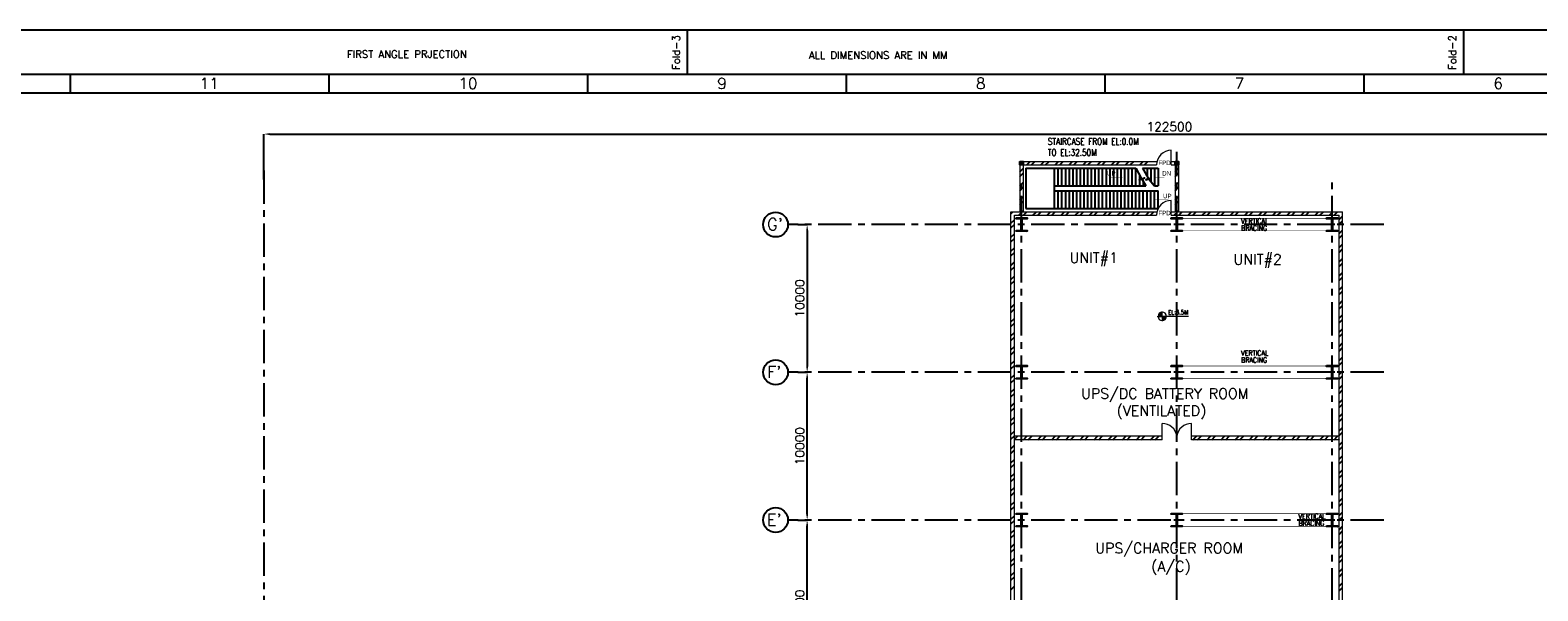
# Model space of a CAD drawing. Header units: inches. Extents: x 0 to 1544102, y -90707 to 23144100.
# Tile 55 of 155: x 95279 to 197257, y 172287 to 210250. Entities that reach past the tile are written whole.
import ezdxf
from ezdxf.enums import TextEntityAlignment as Align

# ---------------------------------------------------------------- set-up
doc = ezdxf.new("R2010")
doc.units = ezdxf.units.IN
doc.header["$LTSCALE"] = 1800
doc.header["$MEASUREMENT"] = 0
doc.linetypes.add('CENTER', pattern=[2, 1.25, -0.25, 0.25, -0.25])
doc.linetypes.add('HIDDEN', pattern=[0.375, 0.25, -0.125])
doc.layers.get('0').update_dxf_attribs({"color": 253})
for name, color, linetype in [('BRACING', 1, 'HIDDEN'), ('CEN', 2, 'CENTER'), ('COL', 1, 'Continuous'), ('FORMAT', 9, 'Continuous'), ('GRID', 251, 'CENTER'), ('STAIR', 2, 'Continuous')]:
    doc.layers.add(name, color=color, linetype=linetype)
for name, color, linetype, lineweight in [('DIM', 4, 'Continuous', 18), ('TEXT', 3, 'Continuous', 18), ('WALL', 6, 'Continuous', 18)]:
    doc.layers.add(name, color=color, linetype=linetype, lineweight=lineweight)
doc.styles.add('HTX11', font='O8111901')
doc.styles.add('ROMANC', font='ROMANC.SHX')
doc.styles.add('ROMANS', font='romans.shx')
doc.styles.add('ROMANT', font='romant')
doc.styles.get("Standard").update_dxf_attribs({"font": 'arial.ttf'})
doc.dimstyles.new('K2', dxfattribs={"dimtxt": 600, "dimasz": 400, "dimexe": 200, "dimexo": 200, "dimgap": 200, "dimtad": 1, "dimdec": 0, "dimzin": 0, "dimdsep": 46, "dimtxsty": 'ROMANC', "dimcen": 0.09, "dimclrd": 256, "dimclrt": 4, "dimadec": 0, "dimazin": 0, "dimtfac": 1, "dimtdec": 0, "dimtofl": 0, "dimtmove": 1, "dimatfit": 3, "dimfxl": 0.18, "dimtolj": 1, "dimtzin": 0, "dimarcsym": 0})

# ---------------------------------------------------------------- blocks, each defined once
blk = doc.blocks.new('*D217')
at = {"layer": 'Defpoints', "color": 0, "transparency": 16777216}
for p in [(147206, 177085), (147835, 177085), (147206, 165085)]:
    blk.add_point(p, dxfattribs=at)
at = {"layer": 'DIM', "color": 0, "lineweight": -2, "transparency": 16777216}
for p, q in [((147206, 177085), (147835, 177085)), ((147206, 165085), (147835, 165085))]:
    blk.add_line(p, q, dxfattribs=at)
at = {"layer": 'DIM', "lineweight": -2, "transparency": 16777216}
blk.add_line((147835, 165485), (147835, 176685), dxfattribs=at)
at = {"layer": 'DIM', "transparency": 16777216}
for points in [[(147769, 176685), (147902, 176685), (147835, 177085)], [(147769, 165485), (147902, 165485), (147835, 165085)]]:
    blk.add_solid(points, dxfattribs=at)
at = {"layer": 'DIM', "color": 4, "transparency": 16777216, "insert": (147335, 171085), "char_height": 600, "attachment_point": 5, "rotation": 90, "style": 'ROMANC'}
blk.add_mtext('\\A1;12000', dxfattribs=at)
blk = doc.blocks.new('*D219')
at = {"layer": 'Defpoints', "color": 0, "transparency": 16777216}
for p in [(147206, 187085), (147835, 187085), (147206, 177085)]:
    blk.add_point(p, dxfattribs=at)
at = {"layer": 'DIM', "color": 0, "lineweight": -2, "transparency": 16777216}
for p, q in [((147206, 187085), (147835, 187085)), ((147206, 177085), (147835, 177085))]:
    blk.add_line(p, q, dxfattribs=at)
at = {"layer": 'DIM', "lineweight": -2, "transparency": 16777216}
blk.add_line((147835, 177485), (147835, 186685), dxfattribs=at)
at = {"layer": 'DIM', "transparency": 16777216}
for points in [[(147769, 186685), (147902, 186685), (147835, 187085)], [(147769, 177485), (147902, 177485), (147835, 177085)]]:
    blk.add_solid(points, dxfattribs=at)
at = {"layer": 'DIM', "color": 4, "transparency": 16777216, "insert": (147335, 182085), "char_height": 600, "attachment_point": 5, "rotation": 90, "style": 'ROMANC'}
blk.add_mtext('\\A1;10000', dxfattribs=at)
blk = doc.blocks.new('F-ROW COLUMN')
at = {"layer": 'COL'}
h = blk.add_hatch(dxfattribs=at)
h.set_pattern_fill('ANSI31', color=256, scale=200, angle=180, style=0)
h.set_pattern_definition([(225, (-557328.912, -127499.994), (17.6776695, -17.6776695), [])])
h.paths.add_polyline_path([(370, 450), (0, 450), (0, 400), (22.5, 400), (370, 400)])
h.paths.add_polyline_path([(0, 450), (-370, 450), (-370, 400), (0, 400)])
h.paths.add_polyline_path([(0, 400), (-22.5, 400), (-22.5, 0), (0, 0)])
h.paths.add_polyline_path([(22.5, 400), (0, 400), (0, 0), (22.5, 0)])
h.paths.add_polyline_path([(0, 0), (-22.5, 0), (-22.5, -400), (0, -400)])
h.paths.add_polyline_path([(22.5, 0), (0, 0), (0, -400), (22.5, -400)])
h.paths.add_polyline_path([(0, -400), (-22.5, -400), (-370, -400), (-370, -450), (0, -450)])
h.paths.add_polyline_path([(370, -400), (0, -400), (0, -450), (370, -450)])
at = {"layer": 'CEN'}
for p, q in [((191.6, 0), (-191.6, 0)), ((0, -450), (0, 450))]:
    blk.add_line(p, q, dxfattribs=at)
at = {"layer": 'COL'}
for points in [[(-370, 450), (370, 450), (370, 400), (-370, 400)], [(-22.5, 400), (22.5, 400), (22.5, -400), (-22.5, -400)], [(-370, -400), (370, -400), (370, -450), (-370, -450)]]:
    blk.add_lwpolyline(points, close=True, dxfattribs=at)
blk = doc.blocks.new('SHEET_A0')
at = {"layer": 'FORMAT'}
for p, q in [((559, 829), (559, 841)), ((769, 829), (769, 841)), ((1177, 829), (12, 829)), ((392, 824), (392, 829)), ((462, 824), (462, 829)), ((532, 824), (532, 829)), ((602, 824), (602, 829)), ((672, 824), (672, 829)), ((742, 824), (742, 829)), ((109, 824), (1172, 824))]:
    blk.add_line(p, q, dxfattribs=at)
blk.add_lwpolyline([(1189, 841), (0, 841), (0, 0), (1189, 0)], close=True, dxfattribs=at)
at = {"layer": 'FORMAT', "style": 'ROMANS'}
for s, p in [('Fold-3', (556.89, 830.23)), ('Fold-2', (766.89, 830.23))]:
    blk.add_text(s, height=2, rotation=90, dxfattribs=at).set_placement(p)
for s, height, p in [('FIRST ANGLE PRJECTION', 2, (466.84, 833.47)), ('11', 3, (427, 825.08)), ('10', 3, (497, 825.08)), ('9', 3, (567, 825.08)), ('8', 3, (637, 825.08)), ('7', 3, (707, 825.08)), ('6', 3, (777, 825.08))]:
    blk.add_text(s, height=height, dxfattribs=at).set_placement(p)
blk.add_text('ALL DIMENSIONS ARE IN MM', height=2, dxfattribs=at).set_placement((610.56, 833.21, 9.56), align=Align.CENTER)
at = {"layer": 'FORMAT', "color": 3, "flags": 13}
for tag, height, rotation, style, p in [('DRGNO', 3.5, 180, 'ROMANT', (99.42, 824.44)), ('FILE_PATH', 2, 90, 'ROMANS', (18.35, 51.64))]:
    blk.add_attdef(tag, text='', height=height, rotation=rotation, dxfattribs=dict(at, style=style)).set_placement(p, align=Align.MIDDLE_LEFT)
for tag, height, style, p in [('DRN', 2, 'ROMANS', (1122.62, 62.51)), ('DESIGN', 2, 'ROMANS', (1122.62, 58.59)), ('CHD', 2, 'ROMANS', (1122.62, 54.43)), ('APPD', 2, 'ROMANS', (1122.62, 50.27)), ('SCALE', 2, 'ROMANS', (1088.44, 28.38)), ('DRGNO', 3.5, 'ROMANT', (1105.05, 23))]:
    blk.add_attdef(tag, text='', height=height, dxfattribs=dict(at, style=style)).set_placement(p, align=Align.MIDDLE_LEFT)
at = {"layer": 'FORMAT', "color": 3, "style": 'ROMANS', "width": 0.8, "flags": 13}
for p in [(1162.9, 62.51), (1162.9, 58.35), (1162.9, 54.19), (1162.9, 50.16)]:
    blk.add_attdef('DATE', text='', height=2, dxfattribs=at).set_placement(p, align=Align.MIDDLE_LEFT)
at = {"layer": 'FORMAT', "color": 3, "style": 'ROMANS', "flags": 13}
for tag, p in [('1', (1119.96, 13.98)), ('REV', (1156.97, 13.98))]:
    blk.add_attdef(tag, p, '', height=2, dxfattribs=at)
blk = doc.blocks.new('*D294')
at = {"layer": 'Defpoints', "color": 0, "transparency": 16777216}
for p in [(147206, 197085), (147206, 187085), (147835, 187085)]:
    blk.add_point(p, dxfattribs=at)
at = {"layer": 'DIM', "color": 0, "lineweight": -2, "transparency": 16777216}
for p, q in [((147206, 197085), (147835, 197085)), ((147206, 187085), (147835, 187085))]:
    blk.add_line(p, q, dxfattribs=at)
at = {"layer": 'DIM', "lineweight": -2, "transparency": 16777216}
blk.add_line((147835, 196685), (147835, 187485), dxfattribs=at)
at = {"layer": 'DIM', "transparency": 16777216}
for points in [[(147769, 196685), (147902, 196685), (147835, 197085)], [(147769, 187485), (147902, 187485), (147835, 187085)]]:
    blk.add_solid(points, dxfattribs=at)
at = {"layer": 'DIM', "color": 4, "transparency": 16777216, "insert": (147335, 192085), "char_height": 600, "attachment_point": 5, "rotation": 90, "style": 'ROMANC'}
blk.add_mtext('\\A1;10000', dxfattribs=at)
blk = doc.blocks.new('*D295')
at = {"layer": 'Defpoints', "color": 0, "transparency": 16777216}
for p in [(233586, 203212), (111086, 200127), (233586, 198852)]:
    blk.add_point(p, dxfattribs=at)
at = {"layer": 'DIM', "color": 0, "lineweight": -2, "transparency": 16777216}
for p, q in [((111086, 200127), (111086, 203212)), ((233586, 198852), (233586, 203212))]:
    blk.add_line(p, q, dxfattribs=at)
at = {"layer": 'DIM', "lineweight": -2, "transparency": 16777216}
blk.add_line((111486, 203212), (233186, 203212), dxfattribs=at)
at = {"layer": 'DIM', "transparency": 16777216}
for points in [[(111486, 203279), (111486, 203146), (111086, 203212)], [(233186, 203279), (233186, 203146), (233586, 203212)]]:
    blk.add_solid(points, dxfattribs=at)
at = {"layer": 'DIM', "color": 4, "transparency": 16777216, "insert": (172336, 203712), "char_height": 600, "attachment_point": 5, "style": 'ROMANC'}
blk.add_mtext('\\A1;122500', dxfattribs=at)
blk = doc.blocks.new('*X7')
at = {"color": 0}
for p, q in [((36081, 29225), (36330, 29225)), ((36085, 29250), (36330, 29250)), ((36092, 29275), (36330, 29275)), ((36102, 29300), (36330, 29300)), ((36115, 29325), (36330, 29325)), ((36132, 29350), (36330, 29350)), ((36154, 29375), (36330, 29375)), ((36183, 29400), (36330, 29400)), ((36226, 29425), (36330, 29425)), ((36080, 29200), (36330, 29200))]:
    blk.add_line(p, q, dxfattribs=at)
blk = doc.blocks.new('LL')
for p, q in [((-1136, 0), (-711, 0)), ((-711, 0), (-711, 423)), ((1493, 0), (-711, 0)), ((-711, 0), (-711, -418))]:
    blk.add_line(p, q)
for start, end in [(90, 180), (180, 270), (0, 90), (270, 0)]:
    blk.add_arc((-711, 0), 360, start, end)
at = {"xscale": 1.439999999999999, "yscale": 1.439999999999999, "zscale": 1.439999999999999}
blk.add_blockref('*X7', (-53026, -42044), dxfattribs=at)
at = {"xscale": 1.439999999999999, "yscale": 1.439999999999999, "zscale": 1.439999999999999, "rotation": 180}
blk.add_blockref('*X7', (51604, 42044), dxfattribs=at)
at = {"flags": 4}
blk.add_attdef('LEVEL', (-222, 154), '', height=432, dxfattribs=at)

msp = doc.modelspace()

# ---------------------------------------------------------------- hatches: boundary and pattern name
h = msp.add_hatch()
h.set_pattern_fill('ANSI32', color=256, scale=1800, style=0)
h.paths.add_polyline_path([(171836.2, 182749.97), (162336.2, 182749.97), (162336.2, 182519.97), (171836.2, 182519.97)])
h.paths.add_polyline_path([(162336.2, 182749.97), (161851.2, 182749.97), (161851.2, 182519.97), (162336.2, 182519.97)])
h.paths.add_polyline_path([(183336.2, 182749.97), (173836.2, 182749.97), (173836.2, 182519.97), (183336.2, 182519.97)])
h.paths.add_polyline_path([(183821.2, 182749.97), (183336.2, 182749.97), (183336.2, 182519.97), (183821.2, 182519.97)])
at = {"layer": 'COL'}
h = msp.add_hatch(dxfattribs=at)
h.set_pattern_fill('ANSI31', color=1, scale=250, angle=180, style=0)
h.set_pattern_definition([(225, (158871.2, 195999.89), (22.09709, -22.09709), [])])
h.paths.add_polyline_path([(162451.2, 201119.89), (162451.2, 201349.89), (162221.2, 201349.89), (162221.2, 201119.89)])
h = msp.add_hatch(dxfattribs=at)
h.set_pattern_fill('ANSI31', color=1, scale=250, angle=180, style=0)
h.set_pattern_definition([(225, (169371.2, 195999.89), (22.09709, -22.09709), [])])
h.paths.add_polyline_path([(172951.2, 201119.89), (172951.2, 201349.89), (172721.2, 201349.89), (172721.2, 201119.89)])

# ---------------------------------------------------------------- linework, layer by layer
for p, q in [((162689.78, 201119.89), (162919.78, 201349.89)), ((163007.98, 201119.89), (163237.98, 201349.89)), ((163644.37, 201119.89), (163874.37, 201349.89)), ((163962.57, 201119.89), (164192.57, 201349.89)), ((164598.97, 201119.89), (164828.97, 201349.89)), ((164917.17, 201119.89), (165147.17, 201349.89)), ((165553.56, 201119.89), (165783.56, 201349.89)), ((165871.76, 201119.89), (166101.76, 201349.89)), ((166508.16, 201119.89), (166738.16, 201349.89)), ((166826.35, 201119.89), (167056.35, 201349.89)), ((167462.75, 201119.89), (167692.75, 201349.89)), ((167780.95, 201119.89), (168010.95, 201349.89)), ((168417.34, 201119.89), (168647.34, 201349.89)), ((168735.54, 201119.89), (168965.54, 201349.89)), ((169371.94, 201119.89), (169601.94, 201349.89)), ((169690.14, 201119.89), (169920.14, 201349.89)), ((170326.53, 201119.89), (170556.53, 201349.89)), ((170644.73, 201119.89), (170874.73, 201349.89)), ((162221.2, 200651.31), (162451.2, 200881.31)), ((162221.2, 200333.11), (162451.2, 200563.11)), ((162221.2, 199696.71), (162451.2, 199926.71)), ((172721.2, 200650.77), (172951.2, 200880.77)), ((172721.2, 200332.58), (172951.2, 200562.58)), ((172721.2, 199696.18), (172951.2, 199926.18)), ((162221.2, 199378.52), (162451.2, 199608.52)), ((162221.2, 198742.12), (162451.2, 198972.12)), ((172721.2, 199377.98), (172951.2, 199607.98)), ((172721.2, 198741.59), (172951.2, 198971.59)), ((161621.2, 197823.92), (161747.17, 197949.89)), ((162153.56, 197719.89), (162451.2, 198017.53)), ((162221.2, 198423.92), (162451.2, 198653.92)), ((162471.76, 197719.89), (162701.76, 197949.89)), ((163108.16, 197719.89), (163338.16, 197949.89)), ((163426.35, 197719.89), (163656.35, 197949.89)), ((164062.75, 197719.89), (164292.75, 197949.89)), ((164380.95, 197719.89), (164610.95, 197949.89)), ((165017.34, 197719.89), (165247.34, 197949.89)), ((165335.54, 197719.89), (165565.54, 197949.89)), ((165971.94, 197719.89), (166201.94, 197949.89)), ((166290.14, 197719.89), (166520.14, 197949.89)), ((166926.53, 197719.89), (167156.53, 197949.89)), ((167244.73, 197719.89), (167474.73, 197949.89)), ((167881.13, 197719.89), (168111.13, 197949.89)), ((168199.32, 197719.89), (168429.32, 197949.89)), ((168835.72, 197719.89), (169065.72, 197949.89)), ((169153.92, 197719.89), (169383.92, 197949.89)), ((169790.31, 197719.89), (170020.31, 197949.89)), ((170108.51, 197719.89), (170338.51, 197949.89)), ((170744.91, 197719.89), (170974.91, 197949.89)), ((171063.11, 197719.89), (171293.11, 197949.89)), ((172654.1, 197719.89), (172951.2, 198016.99)), ((172721.2, 198423.39), (172951.2, 198653.39)), ((172972.3, 197719.89), (173202.3, 197949.89)), ((173608.69, 197719.89), (173838.69, 197949.89)), ((173926.89, 197719.89), (174156.89, 197949.89)), ((174563.29, 197719.89), (174793.29, 197949.89)), ((174881.48, 197719.89), (175111.48, 197949.89)), ((175517.88, 197719.89), (175747.88, 197949.89)), ((175836.08, 197719.89), (176066.08, 197949.89)), ((176472.47, 197719.89), (176702.47, 197949.89)), ((176790.67, 197719.89), (177020.67, 197949.89)), ((177427.07, 197719.89), (177657.07, 197949.89)), ((177745.27, 197719.89), (177975.27, 197949.89)), ((178381.66, 197719.89), (178611.66, 197949.89)), ((178699.86, 197719.89), (178929.86, 197949.89)), ((179336.26, 197719.89), (179566.26, 197949.89)), ((179654.45, 197719.89), (179884.45, 197949.89)), ((180290.85, 197719.89), (180520.85, 197949.89)), ((180609.05, 197719.89), (180839.05, 197949.89)), ((181245.44, 197719.89), (181475.44, 197949.89)), ((181563.64, 197719.89), (181793.64, 197949.89)), ((182200.04, 197719.89), (182430.04, 197949.89)), ((182518.24, 197719.89), (182748.24, 197949.89)), ((183154.63, 197719.89), (183384.63, 197949.89)), ((183472.83, 197719.89), (183702.83, 197949.89)), ((161621.2, 197187.53), (161851.2, 197417.53)), ((161621.2, 196869.33), (161851.2, 197099.33)), ((183821.2, 197431.86), (184051.2, 197661.86)), ((183821.2, 197113.66), (184051.2, 197343.66)), ((161621.2, 196232.93), (161851.2, 196462.93)), ((161621.2, 195914.73), (161851.2, 196144.73)), ((183821.2, 196477.27), (184051.2, 196707.27)), ((183821.2, 196159.07), (184051.2, 196389.07)), ((161621.2, 195278.34), (161851.2, 195508.34)), ((161621.2, 194960.14), (161851.2, 195190.14)), ((183821.2, 195522.67), (184051.2, 195752.67)), ((183821.2, 195204.47), (184051.2, 195434.47)), ((183821.2, 194568.08), (184051.2, 194798.08)), ((161621.2, 194323.74), (161851.2, 194553.74)), ((161621.2, 194005.55), (161851.2, 194235.55)), ((183821.2, 194249.88), (184051.2, 194479.88)), ((183821.2, 193613.48), (184051.2, 193843.48)), ((161621.2, 193369.15), (161851.2, 193599.15)), ((161621.2, 193050.95), (161851.2, 193280.95)), ((183821.2, 193295.29), (184051.2, 193525.29)), ((183821.2, 192658.89), (184051.2, 192888.89)), ((161621.2, 192414.56), (161851.2, 192644.56)), ((161621.2, 192096.36), (161851.2, 192326.36)), ((183821.2, 192340.69), (184051.2, 192570.69)), ((183821.2, 191704.3), (184051.2, 191934.3)), ((161621.2, 191459.96), (161851.2, 191689.96)), ((161621.2, 191141.76), (161851.2, 191371.76)), ((161621.2, 190505.37), (161851.2, 190735.37)), ((183821.2, 191386.1), (184051.2, 191616.1)), ((183821.2, 190749.7), (184051.2, 190979.7)), ((161621.2, 190187.17), (161851.2, 190417.17)), ((161621.2, 189550.77), (161851.2, 189780.77)), ((183821.2, 190431.5), (184051.2, 190661.5)), ((183821.2, 189795.11), (184051.2, 190025.11)), ((183821.2, 189476.91), (184051.2, 189706.91)), ((161621.2, 189232.58), (161851.2, 189462.58)), ((161621.2, 188596.18), (161851.2, 188826.18)), ((183821.2, 188840.51), (184051.2, 189070.51)), ((183821.2, 188522.32), (184051.2, 188752.32)), ((161621.2, 188277.98), (161851.2, 188507.98)), ((161621.2, 187641.59), (161851.2, 187871.59)), ((183821.2, 187885.92), (184051.2, 188115.92)), ((183821.2, 187567.72), (184051.2, 187797.72)), ((161621.2, 187323.39), (161851.2, 187553.39)), ((161621.2, 186686.99), (161851.2, 186916.99)), ((183821.2, 186931.33), (184051.2, 187161.33)), ((183821.2, 186613.13), (184051.2, 186843.13)), ((161621.2, 186368.79), (161851.2, 186598.79)), ((161621.2, 185732.4), (161851.2, 185962.4)), ((161621.2, 185414.2), (161851.2, 185644.2)), ((183821.2, 185976.73), (184051.2, 186206.73)), ((183821.2, 185658.53), (184051.2, 185888.53)), ((161621.2, 184777.8), (161851.2, 185007.8)), ((161621.2, 184459.6), (161851.2, 184689.6)), ((183821.2, 185022.14), (184051.2, 185252.14)), ((183821.2, 184703.94), (184051.2, 184933.94)), ((161621.2, 183823.21), (161851.2, 184053.21)), ((161621.2, 183505.01), (161851.2, 183735.01)), ((183821.2, 184067.54), (184051.2, 184297.54)), ((183821.2, 183749.34), (184051.2, 183979.34)), ((161621.2, 182868.61), (161851.2, 183098.61)), ((161621.2, 182550.42), (161851.2, 182780.42)), ((183821.2, 183112.95), (184051.2, 183342.95)), ((183821.2, 182794.75), (184051.2, 183024.75)), ((161621.2, 181914.02), (161851.2, 182144.02)), ((161621.2, 181595.82), (161851.2, 181825.82)), ((183821.2, 182158.35), (184051.2, 182388.35)), ((183821.2, 181840.16), (184051.2, 182070.16)), ((161621.2, 180959.43), (161851.2, 181189.43)), ((161621.2, 180641.23), (161851.2, 180871.23)), ((183821.2, 181203.76), (184051.2, 181433.76)), ((183821.2, 180885.56), (184051.2, 181115.56)), ((161621.2, 180004.83), (161851.2, 180234.83)), ((161621.2, 179686.63), (161851.2, 179916.63)), ((183821.2, 180249.17), (184051.2, 180479.17)), ((183821.2, 179930.97), (184051.2, 180160.97)), ((183821.2, 179294.57), (184051.2, 179524.57)), ((161621.2, 179050.24), (161851.2, 179280.24)), ((161621.2, 178732.04), (161851.2, 178962.04)), ((183821.2, 178976.37), (184051.2, 179206.37)), ((183821.2, 178339.98), (184051.2, 178569.98)), ((161621.2, 178095.64), (161851.2, 178325.64)), ((161621.2, 177777.45), (161851.2, 178007.45)), ((183821.2, 178021.78), (184051.2, 178251.78)), ((183821.2, 177385.38), (184051.2, 177615.38)), ((161621.2, 177141.05), (161851.2, 177371.05)), ((161621.2, 176822.85), (161851.2, 177052.85)), ((183821.2, 177067.19), (184051.2, 177297.19)), ((183821.2, 176430.79), (184051.2, 176660.79)), ((161621.2, 176186.46), (161851.2, 176416.46)), ((161621.2, 175868.26), (161851.2, 176098.26)), ((161621.2, 175231.86), (161851.2, 175461.86)), ((183821.2, 176112.59), (184051.2, 176342.59)), ((183821.2, 175476.2), (184051.2, 175706.2)), ((161621.2, 174913.66), (161851.2, 175143.66)), ((161621.2, 174277.27), (161851.2, 174507.27)), ((183821.2, 175158), (184051.2, 175388)), ((183821.2, 174521.6), (184051.2, 174751.6)), ((183821.2, 174203.4), (184051.2, 174433.4)), ((161621.2, 173959.07), (161851.2, 174189.07)), ((161621.2, 173322.67), (161851.2, 173552.67)), ((183821.2, 173567.01), (184051.2, 173797.01)), ((183821.2, 173248.81), (184051.2, 173478.81)), ((161621.2, 173004.47), (161851.2, 173234.47)), ((161621.2, 172368.08), (161851.2, 172598.08)), ((183821.2, 172612.41), (184051.2, 172842.41)), ((183821.2, 172294.22), (184051.2, 172524.22))]:
    msp.add_line(p, q)
for centre in [(145695.86, 197084.89), (145695.86, 197084.89), (145695.86, 187084.89), (145695.86, 187084.89), (145695.86, 177084.89), (145695.86, 177084.89)]:
    msp.add_circle(centre, 840.34)
at = {"layer": 'BRACING', "const_width": 40}
for points in [[(173206.2, 197509.89), (182966.2, 197509.89)], [(173206.2, 196659.89), (182966.2, 196659.89)], [(173206.2, 187509.89), (182966.2, 187509.89)], [(173206.2, 186659.89), (182966.2, 186659.89)], [(173206.2, 177509.89), (182966.2, 177509.89)], [(173206.2, 176659.89), (182966.2, 176659.89)]]:
    msp.add_lwpolyline(points, dxfattribs=at)
at = {"layer": 'COL'}
for points in [[(162221.2, 201349.89), (162451.2, 201349.89), (162451.2, 201119.89), (162221.2, 201119.89)], [(172721.2, 201349.89), (172951.2, 201349.89), (172951.2, 201119.89), (172721.2, 201119.89)]]:
    msp.add_lwpolyline(points, close=True, dxfattribs=at)
at = {"layer": 'GRID'}
for p, q in [((172836.2, 103174.13), (172836.2, 202006.98)), ((111086.2, 200750.83), (111086.2, 156657.66)), ((183336.2, 103174.13), (183336.2, 200264.46)), ((162336.2, 103174.13), (162336.2, 199876.62)), ((186836.2, 197084.89), (146536.2, 197084.89)), ((186836.2, 187084.89), (146536.2, 187084.89)), ((186836.2, 177084.89), (146536.2, 177084.89))]:
    msp.add_line(p, q, dxfattribs=at)
at = {"layer": 'STAIR', "linetype": 'Continuous'}
for p, q in [((162621.2, 200902.39), (170071.2, 200902.39)), ((162621.2, 200902.39), (162621.2, 198167.39)), ((164571.2, 199702.39), (164571.2, 200902.39)), ((164571.2, 199702.39), (164571.2, 200902.39)), ((164821.2, 199702.39), (164821.2, 200902.39)), ((165071.2, 199702.39), (165071.2, 200902.39)), ((165321.2, 199702.39), (165321.2, 200902.39)), ((165571.2, 199702.39), (165571.2, 200902.39)), ((165821.2, 199702.39), (165821.2, 200902.39)), ((166071.2, 199702.39), (166071.2, 200902.39)), ((166321.2, 199702.39), (166321.2, 200902.39)), ((166571.2, 199702.39), (166571.2, 200902.39)), ((166821.2, 199702.39), (166821.2, 200902.39)), ((167071.2, 199702.39), (167071.2, 200902.39)), ((167321.2, 199702.39), (167321.2, 200902.39)), ((167571.2, 199702.39), (167571.2, 200902.39)), ((167821.2, 199702.39), (167821.2, 200902.39)), ((168071.2, 199702.39), (168071.2, 200902.39)), ((168321.2, 199702.39), (168321.2, 200902.39)), ((168571.2, 199702.39), (168571.2, 200902.39)), ((168821.2, 199702.39), (168821.2, 200902.39)), ((169071.2, 199702.39), (169071.2, 200902.39)), ((169321.2, 199702.39), (169321.2, 200902.39)), ((169571.2, 199702.39), (169571.2, 200902.39)), ((169821.2, 199702.39), (169821.2, 200902.39)), ((170071.2, 199702.39), (170071.2, 200902.39)), ((170523.28, 200902.39), (171571.2, 200902.39)), ((170571.2, 200902.39), (170571.2, 200815.7)), ((170821.2, 200902.39), (170821.2, 200363.47)), ((171071.2, 200902.39), (171071.2, 200011.33)), ((171321.2, 200902.39), (171321.2, 199702.39)), ((171571.2, 200902.39), (171571.2, 199702.39)), ((170321.2, 200433.94), (170321.2, 199702.39)), ((170571.2, 200016.19), (170571.2, 199702.39)), ((164571.2, 199367.39), (164571.2, 199702.39)), ((164571.2, 199702.39), (170745.35, 199702.39)), ((164571.2, 198167.39), (164571.2, 199367.39)), ((164571.2, 199367.39), (171571.2, 199367.39)), ((164571.2, 198167.39), (164571.2, 199367.39)), ((164821.2, 198167.39), (164821.2, 199367.39)), ((165071.2, 198167.39), (165071.2, 199367.39)), ((165321.2, 198167.39), (165321.2, 199367.39)), ((165571.2, 198167.39), (165571.2, 199367.39)), ((165821.2, 198167.39), (165821.2, 199367.39)), ((166071.2, 198167.39), (166071.2, 199367.39)), ((166321.2, 198167.39), (166321.2, 199367.39)), ((166571.2, 198167.39), (166571.2, 199367.39)), ((166821.2, 198167.39), (166821.2, 199367.39)), ((167071.2, 198167.39), (167071.2, 199367.39)), ((167321.2, 198167.39), (167321.2, 199367.39)), ((167571.2, 198167.39), (167571.2, 199367.39)), ((167821.2, 198167.39), (167821.2, 199367.39)), ((168071.2, 198167.39), (168071.2, 199367.39)), ((168321.2, 198167.39), (168321.2, 199367.39)), ((168571.2, 198167.39), (168571.2, 199367.39)), ((168821.2, 198167.39), (168821.2, 199367.39)), ((169071.2, 198167.39), (169071.2, 199367.39)), ((169321.2, 198167.39), (169321.2, 199367.39)), ((169571.2, 198167.39), (169571.2, 199367.39)), ((169821.2, 198167.39), (169821.2, 199367.39)), ((170071.2, 198167.39), (170071.2, 199367.39)), ((170321.2, 198167.39), (170321.2, 199367.39)), ((170571.2, 198167.39), (170571.2, 199367.39)), ((170821.2, 198167.39), (170821.2, 199367.39)), ((171071.2, 198167.39), (171071.2, 199367.39)), ((171321.2, 199702.39), (171571.2, 199702.39)), ((171321.2, 198167.39), (171321.2, 199367.39)), ((171571.2, 198167.39), (171571.2, 199367.39)), ((162621.2, 198167.39), (171571.2, 198167.39))]:
    msp.add_line(p, q, dxfattribs=at)
at = {"layer": 'STAIR', "linetype": 'Continuous', "flags": 128}
for points in [[(170071.2, 200902.39), (170427.57, 200234.62), (170287.31, 200123.93), (170643.33, 200249.64), (170503.07, 200138.95), (170745.35, 199702.39)], [(170523.28, 200902.39), (170892.43, 200234.62), (170752.17, 200123.93), (171108.19, 200249.64), (170967.93, 200138.95), (171321.2, 199702.39)]]:
    msp.add_lwpolyline(points, dxfattribs=at)
for points in [[(169219.22, 200302.39, 0, 150, 0), (168864.52, 200302.39, 25, 25, 0), (168305.88, 200302.39, 25, 25, 0)], [(171241.56, 200302.39, 0, 150, 0), (171596.25, 200302.39, 25, 25, 0), (171993.13, 200302.39, 25, 25, 0)], [(171347.6, 198767.39, 0, 150, 0), (171702.3, 198767.39, 25, 25, 0), (172260.94, 198767.39, 25, 25, 0)]]:
    msp.add_lwpolyline(points, format="xyseb", dxfattribs=at)
at = {"layer": 'WALL'}
for p, q in [((172466.2, 201119.89), (172466.2, 202119.89)), ((162221.2, 201119.89), (162221.2, 197949.89)), ((162451.2, 201349.89), (171493.01, 201349.89)), ((162451.2, 201119.89), (171466.2, 201119.89)), ((162451.2, 201119.89), (162451.2, 197949.89)), ((172466.2, 201349.89), (172721.2, 201349.89)), ((172466.2, 201119.89), (172721.2, 201119.89)), ((172721.2, 201119.89), (172721.2, 197949.89)), ((172951.2, 201119.89), (172951.2, 197949.89)), ((161621.2, 165949.89), (161621.2, 197949.89)), ((161621.2, 197949.89), (171493.01, 197949.89)), ((172466.2, 197719.89), (172466.2, 198719.89)), ((172466.2, 197949.89), (172721.2, 197949.89)), ((172951.2, 197949.89), (184051.2, 197949.89)), ((184051.2, 165949.89), (184051.2, 197949.89)), ((161851.2, 165719.89), (161851.2, 197719.89)), ((161851.2, 197719.89), (171466.2, 197719.89)), ((172466.2, 197719.89), (183821.2, 197719.89)), ((183821.2, 165949.89), (183821.2, 197719.89)), ((171836.2, 182519.97), (171836.2, 183614.97)), ((173836.2, 182519.97), (173836.2, 183614.97)), ((171836.2, 182749.97), (161851.2, 182749.97)), ((183821.2, 182749.97), (173836.2, 182749.97)), ((183821.2, 182749.97), (173836.2, 182749.97)), ((171836.2, 182519.97), (161851.2, 182519.97)), ((183821.2, 182519.97), (173836.2, 182519.97)), ((183821.2, 182519.97), (173836.2, 182519.97))]:
    msp.add_line(p, q, dxfattribs=at)
for centre, radius, start, end in [((172466.2, 201119.89), 1000, 90, 180), ((172466.2, 197719.89), 1000, 90, 180), ((171853.95, 182624.95), 990.18, 7.2534148, 91.0269743), ((173818.45, 182624.95), 990.18, 88.9730257, 172.7465852)]:
    msp.add_arc(centre, radius, start, end, dxfattribs=at)

# ---------------------------------------------------------------- block references
at = {"color": 161, "linetype": 'ByBlock', "xscale": 250, "yscale": 250, "zscale": 250}
msp.add_blockref('SHEET_A0', (0, 0), dxfattribs=at)
for p in [(162336.2, 197084.89), (172836.2, 197084.89), (183336.2, 197084.89), (162336.2, 187084.89), (172836.2, 187084.89), (183336.2, 187084.89), (162336.2, 177084.89), (172836.2, 177084.89), (183336.2, 177084.89)]:
    msp.add_blockref('F-ROW COLUMN', p)
at = {"layer": 'TEXT'}
ref = msp.add_blockref('LL', (172422.61, 190873.07), dxfattribs=dict(at, xscale=0.8, yscale=0.8, zscale=0.8))
ref.add_attrib('LEVEL', 'EL:8.5M', (172245.22, 190996.42), dxfattribs={"layer": '0', "height": 300, "style": 'ROMANS', "width": 0.75, "flags": 4})

# ---------------------------------------------------------------- texts
at = {"layer": 'TEXT', "linetype": 'Continuous', "style": 'HTX11'}
for s, p in [('FPD', (171593.24, 201116.83)), ('UP', (168120.96, 200402.39)), ('DN', (171851.9, 200402.39)), ('UP', (171908.89, 198867.39)), ('FPD', (171593.24, 197718.17))]:
    msp.add_text(s, height=300, dxfattribs=at).set_placement(p)
at = {"layer": 'TEXT'}
for s, height, style, p in [("G'", 800, 'ROMANC', (145126.24, 196708.83)), ('UNIT#1', 700, 'ROMANT', (165582.69, 194496.16)), ('UNIT#2', 700, 'ROMANT', (176671.45, 194380.03)), ("F'", 800, 'ROMANC', (145126.24, 186708.83)), ('UPS/DC BATTERY ROOM', 700, 'ROMANT', (166365.91, 185293)), ('(VENTILATED)', 700, 'ROMANT', (168767.37, 184135.99)), ("E'", 800, 'ROMANC', (145112.5, 176708.83)), ('UPS/CHARGER ROOM', 700, 'ROMANT', (167325.75, 174831.7)), ('(A/C)', 700, 'ROMANT', (171106.26, 173598.24))]:
    msp.add_text(s, height=height, dxfattribs=dict(at, style=style)).set_placement(p)
at = {"layer": 'TEXT', "insert": (164111.95, 202936.73), "char_height": 450, "attachment_point": 1, "style": 'ROMANS'}
msp.add_mtext_dynamic_manual_height_columns('{\\W0.8;STAIRCASE FROM EL:0.0M TO EL:32.50M}', width=6932.3139, gutter_width=1, heights=[0], dxfattribs=at)
at = {"layer": 'TEXT', "char_height": 350, "width": 1838.5567, "attachment_point": 1, "line_spacing_factor": 0.805714, "style": 'ROMANS'}
for insert in [(177185.73, 197494.89), (177185.73, 188562.4), (181056.46, 177510.8)]:
    msp.add_mtext('{\\W0.8;VERTICAL BRACING}', dxfattribs=dict(at, insert=insert))

# ---------------------------------------------------------------- dimensions: what is measured, and where the dimension line sits
at = {"layer": 'DIM'}
dim = msp.add_linear_dim(base=(233586.2, 203212.17), p1=(111086.2, 200126.9), p2=(233586.2, 198851.64), dimstyle='K2', override={"dimexe": 0, "dimexo": 0}, dxfattribs=at)
dim.commit()
dim.dimension.update_dxf_attribs({"geometry": '*D295', "text_midpoint": (172336.2, 203712.17)})
for base, p1, p2, angle, picture, middle in [((147835.35, 187084.89), (147205.71, 197084.89), (147205.71, 187084.89), 270, '*D294', (147335.35, 192084.89)), ((147835.35, 187084.89), (147205.71, 177084.89), (147205.71, 187084.89), 90, '*D219', (147335.35, 182084.89)), ((147835.35, 177084.89), (147205.71, 165084.89), (147205.71, 177084.89), 90, '*D217', (147335.35, 171084.89))]:
    dim = msp.add_linear_dim(base=base, p1=p1, p2=p2, angle=angle, dimstyle='K2', override={"dimexe": 0, "dimexo": 0}, dxfattribs=at)
    dim.commit()
    dim.dimension.update_dxf_attribs({"geometry": picture, "text_midpoint": middle})

doc.saveas('drawing.dxf')
